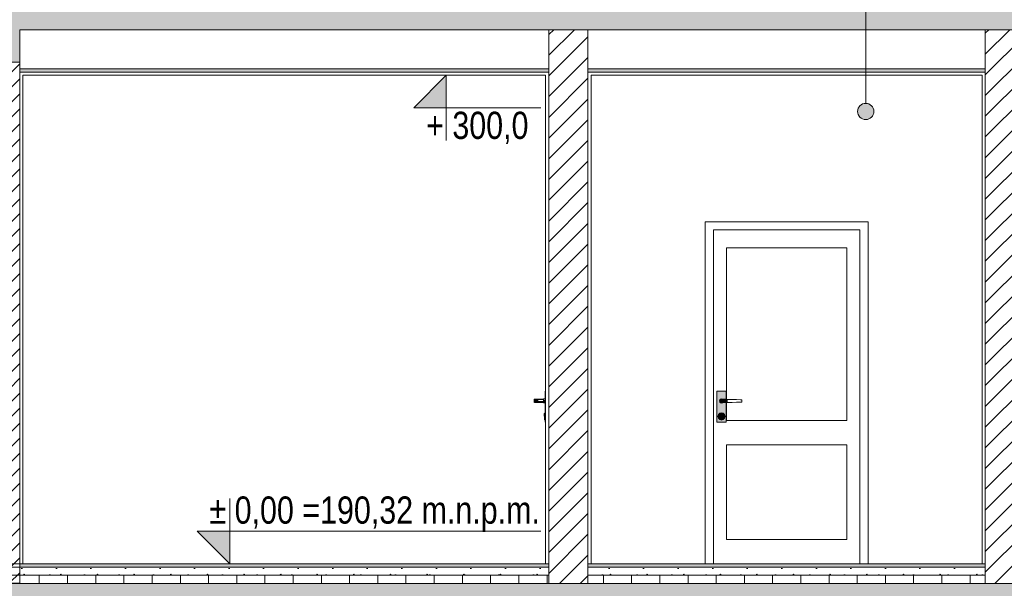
# Model space of a CAD drawing. Header units: millimetres. Extents: x -101298 to -58298, y 45839 to 66839.
# Tile 97 of 124: x -80228 to -74181, y 53519 to 57011. Entities that reach past the tile are written whole.
import ezdxf

# ---------------------------------------------------------------- set-up
doc = ezdxf.new("R2010")
doc.units = ezdxf.units.MM
doc.header["$MEASUREMENT"] = 0
for name, color, linetype, lineweight in [('Nowe_0_Nr_pióra__21', 7, 'Continuous', 20), ('Nowe_Konstrukcja - Stropy_Nr_pióra__21', 7, 'Continuous', 20), ('Nowe_Konstrukcja - Stropy_Nr_pióra__3', 7, 'Continuous', 13), ('Nowe_Konstrukcja - Ściany zew_Nr_pióra__106', 252, 'Continuous', 13), ('Nowe_Konstrukcja - Ściany zew_Nr_pióra__18', 9, 'Continuous', 15), ('Nowe_Konstrukcja - Ściany zew_Nr_pióra__19', 255, 'Continuous', 0), ('Nowe_Konstrukcja - Ściany zew_Nr_pióra__21', 7, 'Continuous', 20), ('Nowe_Konstrukcja - Ściany zew_Nr_pióra__3', 7, 'Continuous', 13), ('Nowe_Tabelka_Nr_pióra__3', 7, 'Continuous', 13), ('Nowe_Wymiarowanie - Ogólne_Nr_pióra__42', 8, 'Continuous', 25), ('Nowe_zagospodarowanie_Nr_pióra__21', 7, 'Continuous', 20)]:
    doc.layers.add(name, color=color, linetype=linetype, lineweight=lineweight)
for name, color, linetype, lineweight, true_color in [('Nowe_Konstrukcja - Stropy_Nr_pióra__23', 7, 'Continuous', 13, 0x858585), ('Nowe_Konstrukcja - Stropy_Nr_pióra__81', 7, 'Continuous', 13, 0x6a6a6a), ('Nowe_Konstrukcja - Ściany zew_Nr_pióra__102', 7, 'Continuous', 13, 0x3e3e3e), ('Nowe_Konstrukcja - Ściany zew_Nr_pióra__142', 7, 'Continuous', 0, 0xe8e8e8), ('Nowe_Konstrukcja - Ściany zew_Nr_pióra__23', 7, 'Continuous', 13, 0x858585), ('Nowe_Konstrukcja - Ściany zew_Nr_pióra__61', 7, 'Continuous', 18, 0x6a6a6a), ('Nowe_Konstrukcja - Ściany zew_Nr_pióra__62', 7, 'Continuous', 18, 0xaaaaaa), ('Nowe_Wymiarowanie - Ogólne_Nr_pióra__81', 7, 'Continuous', 13, 0x6a6a6a)]:
    doc.layers.add(name, color=color, linetype=linetype, lineweight=lineweight, true_color=true_color)
doc.layers.add('Nowe_Wymiarowanie - Ogólne', color=7, linetype='Continuous')
doc.layers.add('Nowe_zagospodarowanie', color=7, linetype='Continuous')
doc.styles.add('STYL_AUTOMATYCZNY_1', font='arial.ttf')
doc.styles.add('STYL_AUTOMATYCZNY_2', font='arial.ttf', dxfattribs={"width": 0.8})
doc.dimstyles.new('STYL_AUTOMATYCZNY__1', dxfattribs={"dimtxt": 125, "dimasz": 47.5, "dimexe": 0.18, "dimexo": 0.0625, "dimgap": 0, "dimtad": 1, "dimdec": 0, "dimlfac": 0.1, "dimzin": 0, "dimdsep": 46, "dimtxsty": 'STYL_AUTOMATYCZNY_1', "dimblk": 'ARROWHEAD_6', "dimblk1": 'ARROWHEAD_6', "dimblk2": 'ARROWHEAD_6', "dimcen": 0.09, "dimse1": 1, "dimse2": 1, "dimclrd": 256, "dimclre": 256, "dimclrt": 8, "dimazin": 0, "dimtfac": 1, "dimtdec": 4, "dimtmove": 0, "dimatfit": 3, "dimfxl": 0, "dimtolj": 1, "dimtzin": 0, "dimarcsym": 0})
doc.dimstyles.new('STYL_AUTOMATYCZNY__3', dxfattribs={"dimtxt": 125, "dimasz": 47.5, "dimexe": 0.18, "dimexo": 0.0625, "dimgap": 0, "dimtad": 1, "dimdec": 0, "dimlfac": 0.1, "dimzin": 0, "dimdsep": 46, "dimtxsty": 'STYL_AUTOMATYCZNY_1', "dimblk": 'ARROWHEAD_6', "dimblk1": 'ARROWHEAD_6', "dimblk2": 'ARROWHEAD_6', "dimcen": 0.09, "dimse1": 1, "dimse2": 1, "dimclrd": 256, "dimclre": 256, "dimclrt": 8, "dimazin": 0, "dimtfac": 1, "dimtdec": 4, "dimtmove": 2, "dimatfit": 3, "dimfxl": 0, "dimtolj": 1, "dimtzin": 0, "dimarcsym": 0})
pattern_1 = [(45, (0, 0), (-91.92388, 91.92388), []), (45, (-45.96, 45.96), (-91.92388, 91.92388), [97.5, -32.5])]
pattern_2 = [(45, (0, 0), (-63.63961, 63.63961), [])]
pattern_3 = [(0, (0, 0), (0, 389.7114), [24.375, -200.625]), (0, (112.5, 194.86), (0, 389.7114), [24.375, -200.625]), (60, (0, 0), (-337.5, 194.8557), [24.375, -200.625]), (60, (225, 0), (-337.5, 194.8557), [24.375, -200.625]), (120, (24.37, 0), (337.5, 194.8557), [24.375, -200.625]), (120, (249.38, 0), (337.5, 194.8557), [24.375, -200.625]), (0, (0, 37.5), (0, 75), [0, -75, 0, -112.5]), (45, (37.5, 37.5), (-53.03301, 53.03301), [0, -56.25, 0, -93.75])]
pattern_4 = [(90, (0, 0), (-173.20508, 0), [100, -200]), (90, (-86.6, 150), (-173.20508, 0), [100, -200]), (150, (-4e-14, 100), (86.60254, 150), [100, -200]), (150, (-173.2, 100), (86.60254, 150), [100, -200]), (210, (0, 0), (-86.60254, 150), [100, -200]), (210, (-173.2, -7e-14), (-86.60254, 150), [100, -200])]

# ---------------------------------------------------------------- blocks, each defined once
blk = doc.blocks.new('Polilinia_1_1', base_point=(-75032.1, 56447))
at = {"layer": 'Nowe_zagospodarowanie', "linetype": 'Continuous', "lineweight": 0, "true_color": 0x000000}
blk.add_hatch(color=18, dxfattribs=at).paths.add_polyline_path([(-75082.1, 56447), (-75078.3, 56427.8), (-75067.5, 56411.6), (-75051.3, 56400.8), (-75032.1, 56397), (-75013, 56400.8), (-74996.8, 56411.6), (-74985.9, 56427.8), (-74982.1, 56447), (-74985.9, 56466.1), (-74996.8, 56482.3), (-75013, 56493.2), (-75032.1, 56497), (-75051.3, 56493.2), (-75067.5, 56482.3), (-75078.3, 56466.1)])
at = {"layer": 'Nowe_zagospodarowanie_Nr_pióra__21', "color": 7, "linetype": 'Continuous', "lineweight": 20, "flags": 128}
blk.add_lwpolyline([(-75032.1, 56497), (-75032.1, 57430.2), (-75532.1, 57430.2), (-75532.1, 57680.2), (-75532.1, 57730.2), (-75032.1, 57730.2), (-75032.1, 57430.2)], dxfattribs=at)
at = {"layer": 'Nowe_zagospodarowanie_Nr_pióra__21', "color": 7, "linetype": 'Continuous', "lineweight": 20}
blk.add_circle((-75032.1, 56447), 50, dxfattribs=at)
blk = doc.blocks.new('*D33')
at = {"layer": 'Nowe_Wymiarowanie - Ogólne_Nr_pióra__81', "color": 251, "linetype": 'Continuous', "lineweight": 13, "true_color": 0x6a6a6a}
for p, q in [((-70938.3, 53574.7), (-70888.3, 53524.7)), ((-70866.4, 53549.7), (-70960.2, 53549.7)), ((-70913.3, 53349.4), (-70913.3, 53549.7)), ((-70866.4, 53349.4), (-70960.2, 53349.4)), ((-70938.3, 53374.4), (-70888.3, 53324.4))]:
    blk.add_line(p, q, dxfattribs=at)
at = {"layer": 'Nowe_Wymiarowanie - Ogólne_Nr_pióra__42', "color": 8, "lineweight": 25, "insert": (-70955.4, 53354.2), "char_height": 125, "attachment_point": 7, "rotation": 90, "style": 'STYL_AUTOMATYCZNY_1'}
blk.add_mtext('\\A1;{\\pql;\\fArial|b0|i0|c238|p0;\\W1.000000;20}', dxfattribs=at)
blk = doc.blocks.new('ARROWHEAD_6')
at = {"color": 0, "linetype": 'Continuous', "lineweight": 0}
for p, q in [((0, 0), (-1, 0)), ((-0.5, -0.5), (0.5, 0.5))]:
    blk.add_line(p, q, dxfattribs=at)
blk = doc.blocks.new('*D34')
at = {"layer": 'Nowe_Wymiarowanie - Ogólne_Nr_pióra__81', "color": 251, "linetype": 'Continuous', "lineweight": 13, "true_color": 0x6a6a6a}
for p, q in [((-70938.3, 53694.4), (-70888.3, 53644.4)), ((-70866.4, 53669.4), (-70960.2, 53669.4)), ((-70913.3, 53549.7), (-70913.3, 53669.4)), ((-70938.3, 53574.7), (-70888.3, 53524.7)), ((-70866.4, 53549.7), (-70960.2, 53549.7))]:
    blk.add_line(p, q, dxfattribs=at)
blk = doc.blocks.new('*D35')
at = {"layer": 'Nowe_Wymiarowanie - Ogólne_Nr_pióra__81', "color": 251, "linetype": 'Continuous', "lineweight": 13, "true_color": 0x6a6a6a}
for p, q in [((-70866.4, 56669.4), (-70960.2, 56669.4)), ((-70938.3, 56694.4), (-70888.3, 56644.4)), ((-70913.3, 53669.4), (-70913.3, 56669.4)), ((-70938.3, 53694.4), (-70888.3, 53644.4)), ((-70866.4, 53669.4), (-70960.2, 53669.4))]:
    blk.add_line(p, q, dxfattribs=at)
at = {"layer": 'Nowe_Wymiarowanie - Ogólne_Nr_pióra__42', "color": 8, "lineweight": 25, "char_height": 125, "attachment_point": 7, "rotation": 90, "style": 'STYL_AUTOMATYCZNY_1'}
for s, insert in [('\\A1;{\\pql;\\fArial|b0|i0|c238|p0;\\W1.000000;8}', (-70938.3, 56549.1)), ('\\A1;{\\pql;\\fArial|b0|i0|c238|p0;\\W1.000000;300}', (-70938.3, 55074.1)), ('\\A1;{\\pql;\\fArial|b0|i0|c238|p0;\\W1.000000;12}', (-70938.3, 53694.4))]:
    blk.add_mtext(s, dxfattribs=dict(at, insert=insert))
blk = doc.blocks.new('*D36')
at = {"layer": 'Nowe_Wymiarowanie - Ogólne_Nr_pióra__81', "color": 251, "linetype": 'Continuous', "lineweight": 13, "true_color": 0x6a6a6a}
for p, q in [((-70866.4, 56749.4), (-70960.2, 56749.4)), ((-70938.3, 56774.4), (-70888.3, 56724.4)), ((-70913.3, 56669.4), (-70913.3, 56749.4)), ((-70866.4, 56669.4), (-70960.2, 56669.4)), ((-70938.3, 56694.4), (-70888.3, 56644.4))]:
    blk.add_line(p, q, dxfattribs=at)
blk = doc.blocks.new('*D37')
at = {"layer": 'Nowe_Wymiarowanie - Ogólne_Nr_pióra__81', "color": 251, "linetype": 'Continuous', "lineweight": 13, "true_color": 0x6a6a6a}
for p, q in [((-70866.4, 57149.4), (-70960.2, 57149.4)), ((-70938.3, 57174.4), (-70888.3, 57124.4)), ((-70913.3, 56749.4), (-70913.3, 57149.4)), ((-70866.4, 56749.4), (-70960.2, 56749.4)), ((-70938.3, 56774.4), (-70888.3, 56724.4))]:
    blk.add_line(p, q, dxfattribs=at)
at = {"layer": 'Nowe_Wymiarowanie - Ogólne_Nr_pióra__42', "color": 8, "lineweight": 25, "insert": (-70955.1, 56954.1), "char_height": 125, "attachment_point": 7, "rotation": 90, "style": 'STYL_AUTOMATYCZNY_1'}
blk.add_mtext('\\A1;{\\pql;\\fArial|b0|i0|c238|p0;\\W1.000000;40}', dxfattribs=at)

msp = doc.modelspace()

# ---------------------------------------------------------------- hatches: boundary and pattern name
at = {"layer": 'Nowe_Konstrukcja - Stropy_Nr_pióra__23', "linetype": 'Continuous', "lineweight": 13, "true_color": 0x858585}
h = msp.add_hatch(dxfattribs=at)
h.set_pattern_fill('Beton_zbrojony_0001', color=252, style=0, pattern_type=2)
h.set_pattern_definition(pattern_1)
h.paths.add_polyline_path([(-86767.8, 59009.4), (-86767.8, 58709.1), (-86527.8, 58709.1), (-86527.8, 58809.4), (-86487.3, 58809.4), (-85251.4, 58809.4), (-82656.8, 57293.1), (-82103, 56969.4), (-82087.3, 56969.4), (-82087.3, 56949.4), (-80467.8, 56949.4), (-80467.8, 56749.4), (-80227.8, 56749.4), (-80227.8, 56949.4), (-75032.1, 56949.4), (-70587.8, 56949.4), (-70587.8, 56749.6), (-70587.8, 56749.4), (-70447.8, 56749.4), (-70386.7, 56749.4), (-70327.8, 56749.4), (-70327.8, 57149.4), (-70327.8, 58169.4), (-70587.8, 58169.4), (-70587.8, 57149.4), (-75032.1, 57149.4), (-80347.8, 57149.4), (-82087.3, 57149.4), (-82087.3, 57269.4), (-82117.3, 57269.4), (-82117.3, 57373), (-82397.3, 57373), (-82397.3, 57433), (-82397.3, 57536.7), (-82677.3, 57536.7), (-82677.3, 57596.7), (-82677.3, 57700.3), (-82957.3, 57700.3), (-82957.3, 57864), (-83237.3, 57864), (-83237.3, 57924), (-83237.3, 58027.6), (-83342, 58027.6), (-83517.3, 58027.6), (-83517.3, 58087.6), (-83517.3, 58191.2), (-83797.3, 58191.2), (-83797.3, 58251.2), (-83797.3, 58354.9), (-84077.3, 58354.9), (-84077.3, 58414.9), (-84077.3, 58518.5), (-84357.3, 58518.5), (-84357.3, 58578.5), (-84357.3, 58682.1), (-84637.3, 58682.1), (-84637.3, 58742.1), (-84637.3, 58845.8), (-84917.3, 58845.8), (-84917.3, 59009.4), (-86527.8, 59009.4)])
h = msp.add_hatch(dxfattribs=at)
h.set_pattern_fill('Beton_zbrojony_0001', color=252, style=0, pattern_type=2)
h.set_pattern_definition(pattern_1)
h.paths.add_polyline_path([(-80227.8, 56749.4), (-80467.8, 56749.4), (-80467.8, 53549.7), (-80227.8, 53549.7)])
at = {"layer": 'Nowe_Konstrukcja - Stropy_Nr_pióra__23', "linetype": 'Continuous', "lineweight": 0, "true_color": 0xe0e0e0}
for points in [[(-76977.8, 56709.4), (-80227.8, 56709.4), (-80227.8, 56689.4), (-76977.8, 56689.4)], [(-74297.8, 56709.4), (-76737.8, 56709.4), (-76737.8, 56689.4), (-74297.8, 56689.4)], [(-76977.8, 53669.4), (-80227.8, 53669.4), (-80227.8, 53649.4), (-76977.8, 53649.4)], [(-74297.8, 53669.4), (-76737.8, 53669.4), (-76737.8, 53649.4), (-74297.8, 53649.4)]]:
    msp.add_hatch(color=254, dxfattribs=at).paths.add_polyline_path(points)
at = {"layer": 'Nowe_Konstrukcja - Stropy_Nr_pióra__23', "linetype": 'Continuous', "lineweight": 13, "true_color": 0x858585}
h = msp.add_hatch(dxfattribs=at)
h.set_pattern_fill('Beton_zbrojony_0001', color=252, style=0, pattern_type=2)
h.set_pattern_definition(pattern_1)
h.paths.add_polyline_path([(-86768.2, 55409.2), (-86767.6, 55209.4), (-86527.8, 55209.4), (-86507.8, 55209.4), (-86487.3, 55209.4), (-85251.4, 55209.4), (-82737.9, 53740.5), (-82677.3, 53705), (-82619.3, 53671.2), (-82618.7, 53670.8), (-82617.4, 53670), (-82616, 53669.2), (-82615.4, 53668.9), (-82551.2, 53631.4), (-82397.3, 53541.4), (-82271.2, 53467.7), (-82117.3, 53377.8), (-82110.8, 53374), (-82103, 53369.4), (-82095.9, 53369.4), (-82088.3, 53369.4), (-82088.3, 53349.4), (-70567.8, 53349.4), (-70567.8, 53149.5), (-70327.8, 53149.5), (-70327.8, 53549.4), (-70327.8, 54569.4), (-70567.8, 54569.4), (-70567.8, 53549.4), (-82088.3, 53549.4), (-82088.3, 53599.4), (-82088.3, 53649.4), (-82088.3, 53669.4), (-82117.3, 53669.4), (-82117.3, 53773), (-82222.2, 53773), (-82397.3, 53773), (-82397.3, 53936.7), (-82677.3, 53936.7), (-82677.3, 53996.7), (-82677.3, 54100.3), (-82957.3, 54100.3), (-82957.3, 54264), (-83237.3, 54264), (-83237.3, 54324), (-83237.3, 54427.6), (-83517.3, 54427.6), (-83517.3, 54487.6), (-83517.3, 54591.2), (-83797.3, 54591.2), (-83797.3, 54651.2), (-83797.3, 54754.9), (-84077.3, 54754.9), (-84077.3, 54814.9), (-84077.3, 54918.5), (-84357.3, 54918.5), (-84357.3, 54978.5), (-84357.3, 55082.1), (-84637.3, 55082.1), (-84637.3, 55142.1), (-84637.3, 55245.8), (-84917.3, 55245.8), (-84917.3, 55305.8), (-84917.3, 55409.4), (-84999.7, 55409.4), (-86507.8, 55409.4), (-86527.4, 55409.4)])
h = msp.add_hatch(dxfattribs=at)
h.set_pattern_fill('Beton_lekki_0001', color=252, style=0, pattern_type=2)
h.set_pattern_definition(pattern_3)
h.paths.add_polyline_path([(-76977.8, 53649.4), (-80227.8, 53649.4), (-80227.8, 53599.4), (-76977.8, 53599.4)])
h = msp.add_hatch(dxfattribs=at)
h.set_pattern_fill('Beton_lekki_0001', color=252, style=0, pattern_type=2)
h.set_pattern_definition(pattern_3)
h.paths.add_polyline_path([(-74297.8, 53649.4), (-76737.8, 53649.4), (-76737.8, 53599.4), (-74297.8, 53599.4)])
h = msp.add_hatch(dxfattribs=at)
h.set_pattern_fill('Styropian_0001', color=252, style=0, pattern_type=2)
h.set_pattern_definition(pattern_4)
h.paths.add_polyline_path([(-76977.8, 53599.4), (-80227.8, 53599.4), (-80227.8, 53549.4), (-76977.8, 53549.4)])
h = msp.add_hatch(dxfattribs=at)
h.set_pattern_fill('Styropian_0001', color=252, style=0, pattern_type=2)
h.set_pattern_definition(pattern_4)
h.paths.add_polyline_path([(-74297.8, 53599.4), (-76737.8, 53599.4), (-76737.8, 53549.4), (-74297.8, 53549.4)])
at = {"layer": 'Nowe_Konstrukcja - Ściany zew_Nr_pióra__102', "linetype": 'Continuous', "lineweight": 13, "true_color": 0x3e3e3e}
for points in [[(-77010.8, 54663.4), (-77000.8, 54662.9), (-77000.8, 54669.4), (-77010.8, 54669.4)], [(-77010.8, 54659), (-77000.8, 54658.1), (-77000.8, 54662.9), (-77010.8, 54663.4)], [(-75928.2, 54675.4), (-75929, 54675.9), (-75930.8, 54669.4), (-75929.8, 54669.4)], [(-75929.8, 54669.4), (-75930.8, 54669.4), (-75929, 54662.9), (-75928.2, 54663.4)], [(-75923.8, 54679.8), (-75924.3, 54680.7), (-75929, 54675.9), (-75928.2, 54675.4)], [(-75928.2, 54663.4), (-75929, 54662.9), (-75924.3, 54658.1), (-75923.8, 54659)], [(-77010.8, 54657.4), (-77000.8, 54656.4), (-77000.8, 54658.1), (-77010.8, 54659)], [(-75923.8, 54659), (-75924.3, 54658.1), (-75917.8, 54656.4), (-75917.8, 54657.4)], [(-75917.8, 54657.4), (-75917.8, 54656.4), (-75911.3, 54658.1), (-75911.8, 54659)], [(-75911.8, 54659), (-75911.3, 54658.1), (-75910, 54659.4), (-75911.4, 54659.4)], [(-77006.8, 54579.9), (-77004.8, 54579.4), (-77004.8, 54583.4), (-77006.8, 54583.4)], [(-77006.8, 54577.3), (-77004.8, 54576.5), (-77004.8, 54579.4), (-77006.8, 54579.9)], [(-77006.8, 54576.4), (-77004.8, 54575.4), (-77004.8, 54576.5), (-77006.8, 54577.3)], [(-75923.9, 54586.9), (-75924.7, 54587.4), (-75925.8, 54583.4), (-75924.8, 54583.4)], [(-75924.8, 54583.4), (-75925.8, 54583.4), (-75924.7, 54579.4), (-75923.9, 54579.9)], [(-75923.9, 54579.9), (-75924.7, 54579.4), (-75921.8, 54576.5), (-75921.3, 54577.3)], [(-75921.3, 54577.3), (-75921.8, 54576.5), (-75917.8, 54575.4), (-75917.8, 54576.4)], [(-75917.8, 54576.4), (-75917.8, 54575.4), (-75913.8, 54576.5), (-75914.3, 54577.3)], [(-75914.3, 54577.3), (-75913.8, 54576.5), (-75910.9, 54579.4), (-75911.7, 54579.9)]]:
    msp.add_hatch(color=250, dxfattribs=at).paths.add_polyline_path(points)
at = {"layer": 'Nowe_Konstrukcja - Ściany zew_Nr_pióra__106', "linetype": 'Continuous', "lineweight": 13}
for points in [[(-77061.8, 54659.8), (-77061.8, 54659.4), (-77010.8, 54659.4), (-77010.8, 54660.7), (-77058.6, 54660.7), (-77059.5, 54660.6)], [(-77004.8, 54557.1), (-77000.8, 54555.3), (-77000.8, 54563.4), (-77004.8, 54564.4)], [(-75937.8, 54574.4), (-75939.8, 54574.4), (-75936.8, 54563.4), (-75935.1, 54564.4)], [(-75935.1, 54564.4), (-75936.8, 54563.4), (-75928.8, 54555.3), (-75927.8, 54557.1)], [(-75927.8, 54557.1), (-75928.8, 54555.3), (-75917.8, 54552.4), (-75917.8, 54554.4)], [(-75917.8, 54554.4), (-75917.8, 54552.4), (-75906.8, 54555.3), (-75907.8, 54557.1)], [(-75911.7, 54586.9), (-75910.9, 54587.4), (-75913.8, 54590.3), (-75914.3, 54589.5)]]:
    msp.add_hatch(color=252, dxfattribs=at).paths.add_polyline_path(points)
at = {"layer": 'Nowe_Konstrukcja - Ściany zew_Nr_pióra__142', "linetype": 'Continuous', "lineweight": 0, "true_color": 0xe8e8e8}
for points in [[(-77061.8, 54679), (-77059.5, 54678.2), (-77058.6, 54678.1), (-77010.8, 54678.1), (-77010.8, 54679.4), (-77061.8, 54679.4)], [(-77058.6, 54678.1), (-77055, 54677.4), (-77048.2, 54676.7), (-77045.3, 54676.4), (-77045.3, 54674.4), (-77010.8, 54674.4), (-77010.8, 54678.1)], [(-75897.8, 54574.4), (-75895.8, 54574.4), (-75898.7, 54585.4), (-75900.5, 54584.4)]]:
    msp.add_hatch(color=254, dxfattribs=at).paths.add_polyline_path(points)
at = {"layer": 'Nowe_Konstrukcja - Ściany zew_Nr_pióra__18', "linetype": 'Continuous', "lineweight": 15}
for points in [[(-76997.8, 54729.4), (-77000.8, 54729.4), (-77000.8, 54539.4), (-76997.8, 54539.4)], [(-77068.8, 54659.8), (-77066.5, 54660.6), (-77066.5, 54678.2), (-77068.8, 54679)], [(-77066.5, 54678.2), (-77066.5, 54660.6), (-77061.8, 54661.4), (-77061.8, 54677.4)], [(-75917.8, 54659.4), (-75892.8, 54659.4), (-75892.8, 54679.4), (-75917.8, 54679.4), (-75922.8, 54678.1), (-75926.5, 54674.4), (-75927.8, 54669.4), (-75926.5, 54664.4), (-75922.8, 54660.7)], [(-75892.8, 54679.4), (-75892.8, 54659.4), (-75879.4, 54659.8), (-75879.4, 54679)], [(-77004.8, 54591.7), (-77000.8, 54593.5), (-77000.8, 54596.4), (-77004.8, 54594.4)], [(-75900.5, 54564.4), (-75898.7, 54563.4), (-75895.8, 54574.4), (-75897.8, 54574.4)]]:
    msp.add_hatch(color=9, dxfattribs=at).paths.add_polyline_path(points)
h = msp.add_hatch(color=9, dxfattribs=at)
h.paths.add_polyline_path([(-75946.3, 54539.4), (-75889.3, 54539.4), (-75889.3, 54659.5), (-75892.8, 54659.4), (-75910, 54659.4), (-75911.3, 54658.1), (-75917.8, 54656.4), (-75924.3, 54658.1), (-75929, 54662.9), (-75930.8, 54669.4), (-75929, 54675.9), (-75924.3, 54680.7), (-75917.8, 54682.4), (-75911.3, 54680.7), (-75910, 54679.4), (-75892.8, 54679.4), (-75889.3, 54679.3), (-75889.3, 54729.4), (-75946.3, 54729.4)])
h.paths.add_polyline_path([(-75939.8, 54574.4), (-75936.8, 54585.4), (-75928.8, 54593.5), (-75917.8, 54596.4), (-75906.8, 54593.5), (-75898.7, 54585.4), (-75895.8, 54574.4), (-75898.7, 54563.4), (-75906.8, 54555.3), (-75917.8, 54552.4), (-75928.8, 54555.3), (-75936.8, 54563.4)], flags=0)
h = msp.add_hatch(color=9, dxfattribs=at)
h.paths.add_polyline_path([(-75937.8, 54574.4), (-75935.1, 54564.4), (-75927.8, 54557.1), (-75917.8, 54554.4), (-75907.8, 54557.1), (-75900.5, 54564.4), (-75897.8, 54574.4), (-75900.5, 54584.4), (-75907.8, 54591.7), (-75917.8, 54594.4), (-75927.8, 54591.7), (-75935.1, 54584.4)])
h.paths.add_polyline_path([(-75925.8, 54583.4), (-75924.7, 54587.4), (-75921.8, 54590.3), (-75917.8, 54591.4), (-75913.8, 54590.3), (-75910.9, 54587.4), (-75909.8, 54583.4), (-75910.9, 54579.4), (-75913.8, 54576.5), (-75917.8, 54575.4), (-75921.8, 54576.5), (-75924.7, 54579.4)], flags=0)
at = {"layer": 'Nowe_Konstrukcja - Ściany zew_Nr_pióra__19', "linetype": 'Continuous', "lineweight": 0}
for points in [[(-75907.8, 54591.7), (-75906.8, 54593.5), (-75917.8, 54596.4), (-75917.8, 54594.4)], [(-75900.5, 54584.4), (-75898.7, 54585.4), (-75906.8, 54593.5), (-75907.8, 54591.7)]]:
    msp.add_hatch(color=255, dxfattribs=at).paths.add_polyline_path(points)
at = {"layer": 'Nowe_Konstrukcja - Ściany zew_Nr_pióra__21', "linetype": 'Continuous', "lineweight": 20}
for points in [[(-77607.8, 56669.4), (-77607.8, 56469.4), (-77807.8, 56469.4)], [(-78938, 53669.4), (-78938, 53869.4), (-79138, 53869.4)]]:
    msp.add_hatch(color=7, dxfattribs=at).paths.add_polyline_path(points)
at = {"layer": 'Nowe_Konstrukcja - Ściany zew_Nr_pióra__23', "linetype": 'Continuous', "lineweight": 13, "true_color": 0x858585}
h = msp.add_hatch(dxfattribs=at)
h.set_pattern_fill('Bloczki_ceramiczne_0001', color=252, style=0, pattern_type=2)
h.set_pattern_definition(pattern_2)
h.paths.add_polyline_path([(-76737.8, 56949.4), (-76977.8, 56949.4), (-76977.8, 53548.8), (-76737.8, 53548.8)])
h = msp.add_hatch(dxfattribs=at)
h.set_pattern_fill('Bloczki_ceramiczne_0001', color=252, style=0, pattern_type=2)
h.set_pattern_definition(pattern_2)
h.paths.add_polyline_path([(-74057.8, 56949.4), (-74297.8, 56949.4), (-74297.8, 53549.4), (-74057.8, 53549.4)])
for points in [[(-77055, 54661.4), (-77058.6, 54660.7), (-77010.8, 54660.7), (-77010.8, 54664.4), (-77045.3, 54664.4), (-77045.3, 54662.4), (-77048.2, 54662.1)], [(-75911.8, 54679.8), (-75911.3, 54680.7), (-75917.8, 54682.4), (-75917.8, 54681.4)], [(-75911.8, 54679.8), (-75911.4, 54679.4), (-75910, 54679.4), (-75911.3, 54680.7)], [(-77004.8, 54564.4), (-77000.8, 54563.4), (-77000.8, 54574.4), (-77004.8, 54574.4)], [(-75914.3, 54589.5), (-75913.8, 54590.3), (-75917.8, 54591.4), (-75917.8, 54590.4)], [(-75907.8, 54557.1), (-75906.8, 54555.3), (-75898.7, 54563.4), (-75900.5, 54564.4)]]:
    msp.add_hatch(color=252, dxfattribs=at).paths.add_polyline_path(points)
at = {"layer": 'Nowe_Konstrukcja - Ściany zew_Nr_pióra__61', "linetype": 'Continuous', "lineweight": 18, "true_color": 0x6a6a6a}
for points in [[(-77010.8, 54669.4), (-77000.8, 54669.4), (-77000.8, 54675.9), (-77010.8, 54675.4)], [(-75929.8, 54669.4), (-75928.2, 54663.4), (-75923.8, 54659), (-75917.8, 54657.4), (-75911.8, 54659), (-75911.4, 54659.4), (-75917.8, 54659.4), (-75922.8, 54660.7), (-75926.5, 54664.4), (-75927.8, 54669.4), (-75926.5, 54674.4), (-75922.8, 54678.1), (-75917.8, 54679.4), (-75911.4, 54679.4), (-75911.8, 54679.8), (-75917.8, 54681.4), (-75923.8, 54679.8), (-75928.2, 54675.4)], [(-75917.8, 54681.4), (-75917.8, 54682.4), (-75924.3, 54680.7), (-75923.8, 54679.8)], [(-77006.8, 54589.5), (-77004.8, 54590.3), (-77004.8, 54591.4), (-77006.8, 54590.4)], [(-77006.8, 54586.9), (-77004.8, 54587.4), (-77004.8, 54590.3), (-77006.8, 54589.5)], [(-77006.8, 54583.4), (-77004.8, 54583.4), (-77004.8, 54587.4), (-77006.8, 54586.9)], [(-75910.8, 54583.4), (-75911.7, 54586.9), (-75914.3, 54589.5), (-75917.8, 54590.4), (-75921.3, 54589.5), (-75923.9, 54586.9), (-75924.8, 54583.4), (-75923.9, 54579.9), (-75921.3, 54577.3), (-75917.8, 54576.4), (-75914.3, 54577.3), (-75911.7, 54579.9)], [(-75921.3, 54589.5), (-75921.8, 54590.3), (-75924.7, 54587.4), (-75923.9, 54586.9)], [(-75911.7, 54579.9), (-75910.9, 54579.4), (-75909.8, 54583.4), (-75910.8, 54583.4)]]:
    msp.add_hatch(color=251, dxfattribs=at).paths.add_polyline_path(points)
at = {"layer": 'Nowe_Konstrukcja - Ściany zew_Nr_pióra__62', "linetype": 'Continuous', "lineweight": 18, "true_color": 0xaaaaaa}
for points in [[(-77061.8, 54677.4), (-77061.8, 54661.4), (-77054.9, 54662.1), (-77054.9, 54676.7)], [(-77055, 54677.4), (-77055, 54676.7), (-77054.9, 54676.7)], [(-77054.9, 54676.7), (-77054.9, 54662.1), (-77051.9, 54662.4), (-77051.9, 54676.4)], [(-77010.8, 54669.4), (-77045.3, 54669.4), (-77045.3, 54664.4), (-77010.8, 54664.4)], [(-77004.8, 54574.4), (-77000.8, 54574.4), (-77000.8, 54585.4), (-77004.8, 54584.4)], [(-77004.8, 54554.4), (-77000.8, 54552.4), (-77000.8, 54555.3), (-77004.8, 54557.1)], [(-75927.8, 54591.7), (-75928.8, 54593.5), (-75936.8, 54585.4), (-75935.1, 54584.4)]]:
    msp.add_hatch(color=253, dxfattribs=at).paths.add_polyline_path(points)

# ---------------------------------------------------------------- linework, layer by layer
at = {"layer": 'Nowe_0_Nr_pióra__21', "color": 7, "linetype": 'Continuous', "lineweight": 20, "flags": 128}
for points in [[(-77607.8, 56269.4), (-77607.8, 56669.4), (-77607.8, 56469.4), (-77807.8, 56469.4), (-77607.8, 56669.4), (-77607.8, 56469.4), (-77027.5, 56469.4)], [(-78938, 54069.4), (-78938, 53669.4), (-78938, 53869.4), (-79138, 53869.4), (-78938, 53669.4), (-78938, 53869.4), (-77027.5, 53869.4)]]:
    msp.add_lwpolyline(points, dxfattribs=at)
at = {"layer": 'Nowe_Konstrukcja - Stropy_Nr_pióra__21', "color": 7, "linetype": 'Continuous', "lineweight": 20}
msp.add_line((-82088.3, 53669.4), (-79957.8, 53669.4), dxfattribs=at)
at = {"layer": 'Nowe_Konstrukcja - Stropy_Nr_pióra__21', "color": 7, "linetype": 'Continuous', "lineweight": 20, "flags": 128}
for points in [[(-80227.8, 56949.4), (-75032.1, 56949.4), (-70587.8, 56949.4), (-70587.8, 56749.6), (-70587.8, 56749.4), (-70447.8, 56749.4), (-70386.7, 56749.4), (-70327.8, 56749.4), (-70327.8, 57149.4), (-70327.8, 58169.4), (-70587.8, 58169.4), (-70587.8, 57149.4), (-75032.1, 57149.4), (-80347.8, 57149.4)], [(-82088.3, 53349.4), (-70567.8, 53349.4), (-70567.8, 53149.5), (-70327.8, 53149.5), (-70327.8, 53549.4), (-70327.8, 54569.4), (-70567.8, 54569.4), (-70567.8, 53549.4), (-82088.3, 53549.4)]]:
    msp.add_lwpolyline(points, dxfattribs=at)
msp.add_lwpolyline([(-80227.8, 56749.4), (-80467.8, 56749.4), (-80467.8, 53549.7), (-80227.8, 53549.7)], close=True, dxfattribs=at)
at = {"layer": 'Nowe_Konstrukcja - Stropy_Nr_pióra__3', "color": 7, "linetype": 'Continuous', "lineweight": 13}
for p, q in [((-80227.8, 56949.4), (-76977.8, 56949.4)), ((-76737.8, 56949.4), (-70587.8, 56949.4)), ((-80227.8, 56709.4), (-76977.8, 56709.4)), ((-80227.8, 56709.4), (-76977.8, 56709.4)), ((-80227.8, 56689.4), (-76977.8, 56689.4)), ((-80227.8, 56689.4), (-76977.8, 56689.4)), ((-76737.8, 56709.4), (-74297.8, 56709.4)), ((-76737.8, 56709.4), (-74297.8, 56709.4)), ((-76737.8, 56689.4), (-74297.8, 56689.4)), ((-76737.8, 56689.4), (-74297.8, 56689.4)), ((-80227.8, 53649.4), (-76977.8, 53649.4)), ((-80227.8, 53649.4), (-76977.8, 53649.4)), ((-76737.8, 53649.4), (-74297.8, 53649.4)), ((-76737.8, 53649.4), (-74297.8, 53649.4)), ((-80227.8, 53599.4), (-76977.8, 53599.4)), ((-80227.8, 53599.4), (-76977.8, 53599.4)), ((-76737.8, 53599.4), (-74297.8, 53599.4)), ((-76737.8, 53599.4), (-74297.8, 53599.4))]:
    msp.add_line(p, q, dxfattribs=at)
at = {"layer": 'Nowe_Konstrukcja - Stropy_Nr_pióra__81', "color": 251, "linetype": 'Continuous', "lineweight": 13, "true_color": 0x6a6a6a}
msp.add_line((-82088.3, 53549.4), (-79957.8, 53549.4), dxfattribs=at)
msp.add_line((-82088.3, 53549.4), (-79957.8, 53549.4), dxfattribs=at)
at = {"layer": 'Nowe_Konstrukcja - Ściany zew_Nr_pióra__3', "color": 7, "linetype": 'Continuous', "lineweight": 13}
for p, q in [((-80227.8, 56949.4), (-80207.8, 56949.4)), ((-80227.8, 53669.4), (-80227.8, 56949.4)), ((-76997.8, 56949.4), (-76977.8, 56949.4)), ((-76977.8, 53548.8), (-76977.8, 56949.4)), ((-76977.8, 53669.4), (-76977.8, 56949.4)), ((-76737.8, 53548.8), (-76737.8, 56949.4)), ((-76737.8, 56949.4), (-76717.8, 56949.4)), ((-76737.8, 53669.4), (-76737.8, 56949.4)), ((-74317.8, 56949.4), (-74297.8, 56949.4)), ((-74297.8, 56949.4), (-74057.8, 56949.4)), ((-74297.8, 53549.4), (-74297.8, 56949.4)), ((-74297.8, 53669.4), (-74297.8, 56949.4)), ((-80207.8, 53669.4), (-80207.8, 56669.4)), ((-80207.8, 56669.4), (-76997.8, 56669.4)), ((-76997.8, 53669.4), (-76997.8, 56669.4)), ((-76717.8, 53669.4), (-76717.8, 56669.4)), ((-76717.8, 56669.4), (-74317.8, 56669.4)), ((-74317.8, 53669.4), (-74317.8, 56669.4)), ((-76017.8, 55769.4), (-76017.8, 55719.4)), ((-75017.8, 55769.4), (-76017.8, 55769.4)), ((-75017.8, 55719.4), (-75017.8, 55769.4)), ((-76017.8, 55719.4), (-76017.8, 53669.4)), ((-75967.8, 55609.4), (-75967.8, 55719.4)), ((-75967.8, 55719.4), (-75067.8, 55719.4)), ((-75067.8, 55719.4), (-75067.8, 55609.4)), ((-75017.8, 53669.4), (-75017.8, 55719.4)), ((-75967.8, 53819.4), (-75967.8, 55609.4)), ((-75147.8, 55609.4), (-75887.8, 55609.4)), ((-75887.8, 55609.4), (-75887.8, 54679.3)), ((-75147.8, 54549.4), (-75147.8, 55609.4)), ((-75067.8, 55609.4), (-75067.8, 53819.4)), ((-77000.8, 54729.4), (-77000.8, 54539.4)), ((-76997.8, 54729.4), (-77000.8, 54729.4)), ((-75946.3, 54729.4), (-75889.3, 54729.4)), ((-75946.3, 54539.4), (-75946.3, 54729.4)), ((-75889.3, 54729.4), (-75889.3, 54679.3)), ((-77061.8, 54679.4), (-77068.8, 54679.4)), ((-77068.8, 54679.4), (-77068.8, 54679)), ((-77068.8, 54679), (-77066.5, 54678.2)), ((-77068.8, 54679), (-77068.8, 54659.8)), ((-77066.5, 54678.2), (-77061.8, 54677.4)), ((-77061.8, 54661.4), (-77066.5, 54660.6)), ((-77061.8, 54679.4), (-77061.8, 54679)), ((-77010.8, 54679.4), (-77061.8, 54679.4)), ((-77061.8, 54679), (-77059.5, 54678.2)), ((-77061.8, 54677.4), (-77054.9, 54676.7)), ((-77054.9, 54662.1), (-77061.8, 54661.4)), ((-77059.5, 54678.2), (-77055, 54677.4)), ((-77055, 54661.4), (-77059.5, 54660.6)), ((-77055, 54677.4), (-77048.2, 54676.7)), ((-77048.2, 54662.1), (-77055, 54661.4)), ((-77054.9, 54676.7), (-77051.9, 54676.4)), ((-77051.9, 54662.4), (-77054.9, 54662.1)), ((-77051.9, 54676.4), (-77051.9, 54662.4)), ((-77045.3, 54676.4), (-77051.9, 54676.4)), ((-77045.3, 54662.4), (-77051.9, 54662.4)), ((-77048.2, 54676.7), (-77045.3, 54676.4)), ((-77045.3, 54662.4), (-77048.2, 54662.1)), ((-77045.3, 54676.4), (-77045.3, 54662.4)), ((-77010.8, 54681.4), (-77000.8, 54682.4)), ((-77010.8, 54681.4), (-77010.8, 54679.8)), ((-77010.8, 54679.8), (-77010.8, 54675.4)), ((-77010.8, 54675.4), (-77010.8, 54669.4)), ((-77010.8, 54669.4), (-77010.8, 54663.4)), ((-77010.8, 54663.4), (-77010.8, 54659)), ((-75930.8, 54669.4), (-75929, 54675.9)), ((-75929, 54662.9), (-75930.8, 54669.4)), ((-75929.8, 54669.4), (-75928.2, 54675.4)), ((-75928.2, 54663.4), (-75929.8, 54669.4)), ((-75929, 54675.9), (-75924.3, 54680.7)), ((-75924.3, 54658.1), (-75929, 54662.9)), ((-75928.2, 54675.4), (-75923.8, 54679.8)), ((-75923.8, 54659), (-75928.2, 54663.4)), ((-75927.8, 54669.4), (-75926.5, 54674.4)), ((-75926.5, 54664.4), (-75927.8, 54669.4)), ((-75926.5, 54674.4), (-75922.8, 54678.1)), ((-75922.8, 54660.7), (-75926.5, 54664.4)), ((-75924.3, 54680.7), (-75917.8, 54682.4)), ((-75923.8, 54679.8), (-75917.8, 54681.4)), ((-75922.8, 54678.1), (-75917.8, 54679.4)), ((-75917.8, 54682.4), (-75911.3, 54680.7)), ((-75917.8, 54681.4), (-75911.8, 54679.8)), ((-75917.8, 54679.4), (-75892.8, 54679.4)), ((-75911.8, 54679.8), (-75911.4, 54679.4)), ((-75911.3, 54680.7), (-75910, 54679.4)), ((-75892.8, 54679.4), (-75879.4, 54679)), ((-75879.4, 54679), (-75852.7, 54678.2)), ((-75852.7, 54678.2), (-75826.3, 54677.4)), ((-75826.3, 54661.4), (-75852.7, 54660.6)), ((-75826.3, 54677.4), (-75800.4, 54676.7)), ((-75800.4, 54662.1), (-75826.3, 54661.4)), ((-75800.4, 54676.7), (-75792.3, 54676.4)), ((-75792.3, 54662.4), (-75800.4, 54662.1)), ((-75792.3, 54676.4), (-75792.3, 54662.4)), ((-77066.5, 54660.6), (-77068.8, 54659.8)), ((-77068.8, 54659.8), (-77068.8, 54659.4)), ((-77059.5, 54660.6), (-77061.8, 54659.8)), ((-77061.8, 54659.8), (-77061.8, 54659.4)), ((-77010.8, 54659.4), (-77061.8, 54659.4)), ((-77010.8, 54659), (-77010.8, 54657.4)), ((-77010.8, 54657.4), (-77000.8, 54656.4)), ((-75917.8, 54656.4), (-75924.3, 54658.1)), ((-75917.8, 54657.4), (-75923.8, 54659)), ((-75917.8, 54659.4), (-75922.8, 54660.7)), ((-75892.8, 54659.4), (-75917.8, 54659.4)), ((-75911.8, 54659), (-75917.8, 54657.4)), ((-75911.3, 54658.1), (-75917.8, 54656.4)), ((-75911.4, 54659.4), (-75911.8, 54659)), ((-75910, 54659.4), (-75911.3, 54658.1)), ((-75879.4, 54659.8), (-75892.8, 54659.4)), ((-75889.3, 54659.5), (-75889.3, 54539.4)), ((-75887.8, 54659.5), (-75887.8, 54549.4)), ((-75852.7, 54660.6), (-75879.4, 54659.8)), ((-77006.8, 54590.4), (-77004.8, 54591.4)), ((-77006.8, 54590.4), (-77006.8, 54589.5)), ((-77006.8, 54589.5), (-77006.8, 54586.9)), ((-77006.8, 54586.9), (-77006.8, 54583.4)), ((-77006.8, 54583.4), (-77006.8, 54579.9)), ((-77006.8, 54579.9), (-77006.8, 54577.3)), ((-77006.8, 54577.3), (-77006.8, 54576.4)), ((-77006.8, 54576.4), (-77004.8, 54575.4)), ((-77004.8, 54594.4), (-77000.8, 54596.4)), ((-77004.8, 54594.4), (-77004.8, 54591.7)), ((-77004.8, 54591.7), (-77004.8, 54584.4)), ((-77004.8, 54584.4), (-77004.8, 54574.4)), ((-77004.8, 54574.4), (-77004.8, 54564.4)), ((-77004.8, 54564.4), (-77004.8, 54557.1)), ((-77004.8, 54557.1), (-77004.8, 54554.4)), ((-77004.8, 54554.4), (-77000.8, 54552.4)), ((-75939.8, 54574.4), (-75936.8, 54585.4)), ((-75936.8, 54563.4), (-75939.8, 54574.4)), ((-75937.8, 54574.4), (-75935.1, 54584.4)), ((-75935.1, 54564.4), (-75937.8, 54574.4)), ((-75936.8, 54585.4), (-75928.8, 54593.5)), ((-75928.8, 54555.3), (-75936.8, 54563.4)), ((-75935.1, 54584.4), (-75927.8, 54591.7)), ((-75927.8, 54557.1), (-75935.1, 54564.4)), ((-75928.8, 54593.5), (-75917.8, 54596.4)), ((-75917.8, 54552.4), (-75928.8, 54555.3)), ((-75927.8, 54591.7), (-75917.8, 54594.4)), ((-75917.8, 54554.4), (-75927.8, 54557.1)), ((-75925.8, 54583.4), (-75924.7, 54587.4)), ((-75924.7, 54579.4), (-75925.8, 54583.4)), ((-75924.8, 54583.4), (-75923.9, 54586.9)), ((-75923.9, 54579.9), (-75924.8, 54583.4)), ((-75924.7, 54587.4), (-75921.8, 54590.3)), ((-75921.8, 54576.5), (-75924.7, 54579.4)), ((-75923.9, 54586.9), (-75921.3, 54589.5)), ((-75921.3, 54577.3), (-75923.9, 54579.9)), ((-75921.8, 54590.3), (-75917.8, 54591.4)), ((-75917.8, 54575.4), (-75921.8, 54576.5)), ((-75921.3, 54589.5), (-75917.8, 54590.4)), ((-75917.8, 54576.4), (-75921.3, 54577.3)), ((-75917.8, 54596.4), (-75906.8, 54593.5)), ((-75917.8, 54594.4), (-75907.8, 54591.7)), ((-75917.8, 54591.4), (-75913.8, 54590.3)), ((-75917.8, 54590.4), (-75914.3, 54589.5)), ((-75914.3, 54577.3), (-75917.8, 54576.4)), ((-75913.8, 54576.5), (-75917.8, 54575.4)), ((-75907.8, 54557.1), (-75917.8, 54554.4)), ((-75906.8, 54555.3), (-75917.8, 54552.4)), ((-75914.3, 54589.5), (-75911.7, 54586.9)), ((-75911.7, 54579.9), (-75914.3, 54577.3)), ((-75913.8, 54590.3), (-75910.9, 54587.4)), ((-75910.9, 54579.4), (-75913.8, 54576.5)), ((-75911.7, 54586.9), (-75910.8, 54583.4)), ((-75910.8, 54583.4), (-75911.7, 54579.9)), ((-75910.9, 54587.4), (-75909.8, 54583.4)), ((-75909.8, 54583.4), (-75910.9, 54579.4)), ((-75907.8, 54591.7), (-75900.5, 54584.4)), ((-75900.5, 54564.4), (-75907.8, 54557.1)), ((-75906.8, 54593.5), (-75898.7, 54585.4)), ((-75898.7, 54563.4), (-75906.8, 54555.3)), ((-75900.5, 54584.4), (-75897.8, 54574.4)), ((-75897.8, 54574.4), (-75900.5, 54564.4)), ((-75898.7, 54585.4), (-75895.8, 54574.4)), ((-75895.8, 54574.4), (-75898.7, 54563.4)), ((-75887.8, 54549.4), (-75147.8, 54549.4)), ((-76997.8, 54539.4), (-77000.8, 54539.4)), ((-75889.3, 54539.4), (-75946.3, 54539.4)), ((-75147.8, 54399.4), (-75887.8, 54399.4)), ((-75887.8, 54399.4), (-75887.8, 53819.4)), ((-75147.8, 53819.4), (-75147.8, 54399.4)), ((-75967.8, 53669.4), (-75967.8, 53819.4)), ((-75887.8, 53819.4), (-75147.8, 53819.4)), ((-75067.8, 53819.4), (-75067.8, 53669.4)), ((-82088.3, 53649.4), (-79957.8, 53649.4)), ((-80227.8, 53669.4), (-76977.8, 53669.4)), ((-76737.8, 53669.4), (-74297.8, 53669.4)), ((-82088.3, 53599.4), (-79957.8, 53599.4))]:
    msp.add_line(p, q, dxfattribs=at)

# ---------------------------------------------------------------- block references
at = {"layer": 'Nowe_zagospodarowanie', "color": 7, "linetype": 'Continuous', "lineweight": 20}
msp.add_blockref('Polilinia_1_1', (-75032.1, 56447), dxfattribs=at)

# ---------------------------------------------------------------- texts
at = {"layer": 'Nowe_Tabelka_Nr_pióra__3', "color": 7, "linetype": 'Continuous', "lineweight": 13, "attachment_point": 7, "style": 'STYL_AUTOMATYCZNY_2'}
for s, insert, char_height in [('\\A1;{\\pql;\\fArial|b0|i0|c238|p0;\\W0.800000;+ 300,0}', (-77731.9, 56247.3), 167.188), ('\\A1;{\\pql;\\fArial|b0|i0|c238|p0;\\W0.800000;± 0,00 =\\fArial|b0|i0|c238|p0;\\W0.800000;190,32\\fArial|b0|i0|c238|p0;\\W0.800000; m.n.p.m.}', (-79062.2, 53865.4), 167.1876)]:
    msp.add_mtext(s, dxfattribs=dict(at, insert=insert, char_height=char_height))

# ---------------------------------------------------------------- dimensions: what is measured, and where the dimension line sits
at = {"layer": 'Nowe_Wymiarowanie - Ogólne', "color": 251, "linetype": 'Continuous', "lineweight": 13, "true_color": 0x6a6a6a}
for base, p1, p2, dimstyle, picture, middle in [((-70913.3, 57149.4), (-80227.8, 56749.4), (-80227.8, 57149.4), 'STYL_AUTOMATYCZNY__3', '*D37', (-71017.6, 57049.2)), ((-70913.3, 56749.4), (-70866.7, 56669.4), (-80227.8, 56749.4), 'STYL_AUTOMATYCZNY__1', '*D36', (-71000.8, 56596.6)), ((-70913.3, 56669.4), (-80227.8, 53669.4), (-70866.7, 56669.4), 'STYL_AUTOMATYCZNY__1', '*D35', (-71000.8, 55216.8)), ((-70913.3, 53669.4), (-80227.8, 53549.7), (-80227.8, 53669.4), 'STYL_AUTOMATYCZNY__1', '*D34', (-71000.8, 53789.5)), ((-70913.3, 53549.7), (-80227.8, 53349.4), (-80227.8, 53549.7), 'STYL_AUTOMATYCZNY__3', '*D33', (-71017.9, 53449.3))]:
    dim = msp.add_linear_dim(base=base, p1=p1, p2=p2, angle=90, dimstyle=dimstyle, dxfattribs=at)
    dim.commit()
    dim.dimension.update_dxf_attribs({"geometry": picture, "text_midpoint": middle, "dimtype": 160, "text_rotation": 90})

doc.saveas('drawing.dxf')
